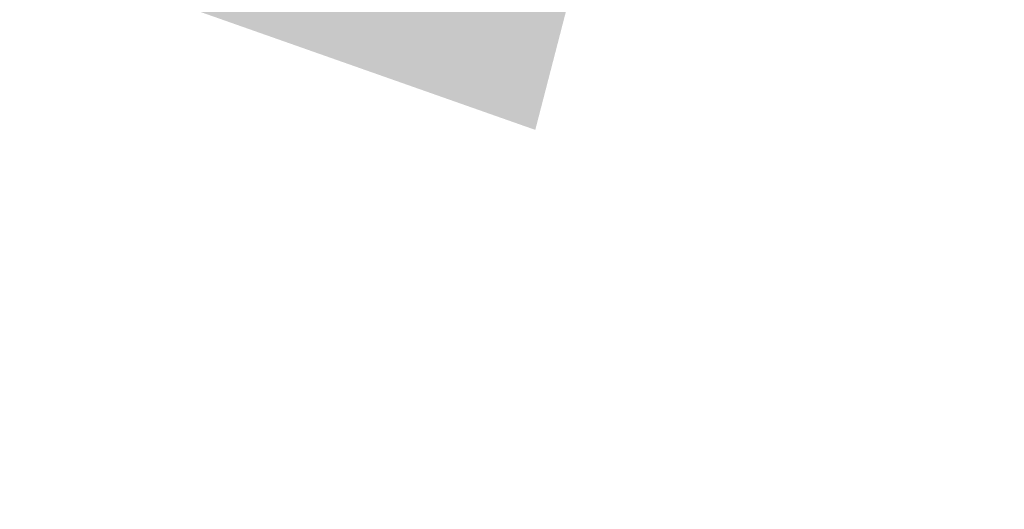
# Model space of a CAD drawing. Header units: inches. Extents: x -93 to 151, y -96 to 115.
# Tile 64 of 126: x -15.35 to -8.22, y 27.15 to 30.69. Entities that reach past the tile are written whole.
import ezdxf

# ---------------------------------------------------------------- set-up
doc = ezdxf.new("R2010")
doc.units = ezdxf.units.IN
doc.header["$MEASUREMENT"] = 0
doc.layers.add('1_mapa', color=7, linetype='Continuous', lineweight=5)
doc.layers.add('1_trawnik', color=84, linetype='Continuous', lineweight=0)
picture_1 = doc.add_image_def('image1.jpg', size_in_pixel=(9921, 7015))

msp = doc.modelspace()

# ---------------------------------------------------------------- hatches: boundary and pattern name
at = {"layer": '1_trawnik'}
h = msp.add_hatch(dxfattribs=at)
h.set_pattern_fill('GRASS', color=256, scale=0.5)
h.paths.add_polyline_path([(-34.7935, 40.9898), (-29.2822, 38.2964), (-25.8682, 49.1163), (-31.7251, 50.8916), (-35.244, 41.1748)])
h.paths.add_polyline_path([(-16.1614, 46.2548), (-18.8496, 37.416), (-26.5718, 39.7883), (-29.31, 31.2721), (-25.8343, 29.4543), (-23.4102, 35.1312), (-17.2315, 32.7077), (-17.124, 32.6633), (-17.3909, 31.9261), (-11.6179, 29.8953), (-7.962, 43.991), (-11.0913, 44.8438), (-11.5145, 43.0161), (-10.0677, 42.6199), (-12.0483, 35.3862), (-17.8353, 36.9707), (-16.2508, 42.7577), (-13.3573, 41.9654), (-12.9612, 43.4122), (-11.5145, 43.0161), (-11.0913, 44.8438)])
h.paths.add_polyline_path([(-2.1532, 21.3265), (1.6432, 18.4), (-1.3289, 14.7642), (-6.1352, 16.8383)])

# ---------------------------------------------------------------- pictures from other files: only their frames are drawn
at = {"layer": '1_mapa'}
image = msp.add_image(picture_1, insert=(55.5372, -96.0192), size_in_units=(210.6508, 148.9483), rotation=90, dxfattribs=dict(at, fade=40))
image.dxf.flags = 7

doc.saveas('drawing.dxf')
